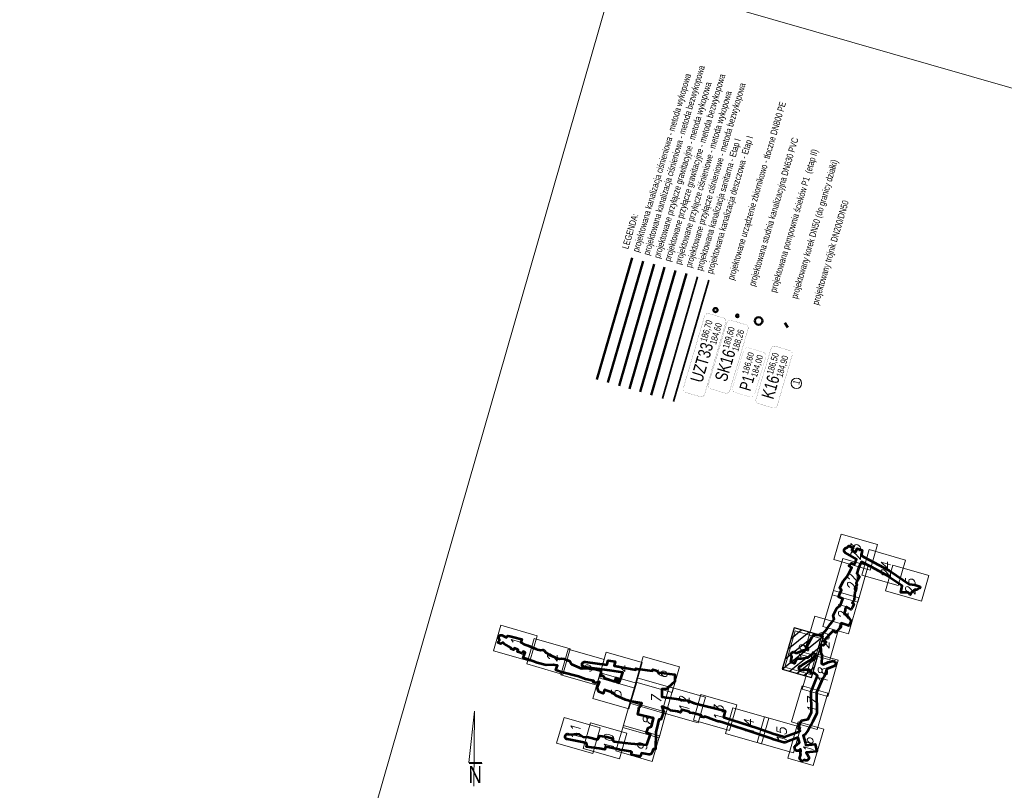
# Model space of a CAD drawing. Header units: metres. Extents: x 7482748 to 7484637, y 5684406 to 5687014.
# Tile 60 of 180: x 7482783 to 7482975, y 5685773 to 5685923. Entities that reach past the tile are written whole.
import ezdxf
from ezdxf.lldxf.tags import DXFTag

# ---------------------------------------------------------------- set-up
doc = ezdxf.new("R2010")
doc.units = ezdxf.units.M
doc.header["$MEASUREMENT"] = 0
for name, color, linetype, lineweight in [('.domiar', 250, 'Continuous', 9), ('.k deszczowa', 200, 'Continuous', 50), ('.ks gawitacja', 34, 'Continuous', 50), ('.ks tłoczny', 104, 'Continuous', 50), ('_Szkic_arkuszy', 7, 'Continuous', 0), ('_tabelka', 7, 'Continuous', 0)]:
    doc.layers.add(name, color=color, linetype=linetype, lineweight=lineweight)
doc.layers.add('.przyłącza', color=32, linetype='Continuous', lineweight=50, true_color=0xbd5e00)
doc.layers.add('_ramki_nieplotowane', color=7, linetype='Continuous', lineweight=0, plot=False)
doc.layers.add('IS_Węzeł_sieci_kanalizacyjnej_-_opisy', color=7, linetype='Continuous')
doc.styles.get("Standard").update_dxf_attribs({"font": 'simplex.shx', "width": 0.75})
doc.styles.add('Style-COMPRESSED', font='COMPRESSED.shx')
doc.styles.add('Style-ITALIC_1250', font='ITALIC_1250.shx')
tags = doc.linetypes.add('SOLID', pattern=[10, 10, 0]).pattern_tags.tags
tags[6:7] = [DXFTag(74, 4), DXFTag(75, 0), DXFTag(340, '0'), DXFTag(46, 0.0), DXFTag(50, 0.0), DXFTag(44, 0.0), DXFTag(45, 0.0)]
tags[4:5] = [DXFTag(74, 4), DXFTag(75, 0), DXFTag(340, '0'), DXFTag(46, 0.0), DXFTag(50, 0.0), DXFTag(44, 0.0), DXFTag(45, 0.0)]

# ---------------------------------------------------------------- blocks, each defined once
blk = doc.blocks.new('*U485')
at = {"layer": '_Szkic_arkuszy', "color": 5, "linetype": 'Continuous', "lineweight": 30}
for p, q in [((-80.53, 100.4), (80.53, -100.4)), ((-90.67, 65.1), (30.55, -86.04)), ((-30.55, 86.04), (90.67, -65.1)), ((19.43, 71.68), (100.82, -29.8)), ((69.4, 57.31), (110.96, 5.5)), ((-100.82, 29.8), (-19.43, -71.67)), ((-110.96, -5.5), (-69.4, -57.31))]:
    blk.add_line(p, q, dxfattribs=at)
at = {"layer": '_Szkic_arkuszy', "color": 5, "linetype": 'Continuous', "lineweight": 30, "flags": 128}
blk.add_lwpolyline([(-80.53, 100.4), (-121.54, -42.33), (80.53, -100.4), (121.54, 42.33), (-80.53, 100.4)], close=True, dxfattribs=at)

msp = doc.modelspace()

# ---------------------------------------------------------------- linework, layer by layer
at = {"layer": '.domiar', "linetype": 'Continuous'}
msp.add_circle((7482934.20659, 5685852.41925), 1.02127, dxfattribs=at)
at = {"layer": '.k deszczowa', "linetype": 'Continuous', "lineweight": 35}
msp.add_lwpolyline([(7482910.23115, 5685848.85581), (7482917.10245, 5685872.58439)], dxfattribs=at)
at = {"layer": '.ks gawitacja', "linetype": 'Continuous'}
msp.add_ellipse((7482926.82621, 5685864.61059), major_axis=(-0.00472, 0.74999), ratio=1, dxfattribs=at)
at = {"layer": '.ks tłoczny', "linetype": 'Continuous'}
for points in [[(7482895.25618, 5685853.19225), (7482902.12749, 5685876.92083)], [(7482903.71372, 5685850.74313), (7482910.58502, 5685874.4717)], [(7482931.96466, 5685864.2518), (7482932.55901, 5685863.30604)]]:
    msp.add_lwpolyline(points, dxfattribs=at)
at = {"layer": '.ks tłoczny', "color": 111, "linetype": 'Continuous', "true_color": 0x70ffb8}
for points in [[(7482897.42892, 5685852.56307), (7482904.30022, 5685876.29165)], [(7482905.88646, 5685850.11395), (7482912.75776, 5685873.84252)]]:
    msp.add_lwpolyline(points, dxfattribs=at)
at = {"layer": '.ks tłoczny', "linetype": 'Continuous', "lineweight": 35}
msp.add_lwpolyline([(7482908.0588, 5685849.48488), (7482914.93011, 5685873.21346)], dxfattribs=at)
at = {"layer": '.ks tłoczny', "linetype": 'Continuous'}
msp.add_circle((7482918.4166, 5685866.71773), 0.4, dxfattribs=at)
at = {"layer": '.przyłącza', "linetype": 'Continuous'}
msp.add_lwpolyline([(7482899.60166, 5685851.93389), (7482906.47296, 5685875.66247)], dxfattribs=at)
at = {"layer": '.przyłącza', "color": 9, "linetype": 'Continuous', "true_color": 0xd19cc7}
msp.add_lwpolyline([(7482901.61892, 5685851.34974), (7482908.49022, 5685875.07831)], dxfattribs=at)
at = {"layer": '.przyłącza', "linetype": 'Continuous'}
msp.add_circle((7482922.69024, 5685865.59482), 0.25, dxfattribs=at)
at = {"layer": '_ramki_nieplotowane', "color": 3, "linetype": 'Continuous', "lineweight": 0, "flags": 128}
msp.add_lwpolyline([(7482782.62, 5685528.23), (7483068.08, 5685446.2), (7483184.21, 5685850.35), (7482898.76, 5685932.38), (7482782.62, 5685528.23)], close=True, dxfattribs=at)
at = {"layer": '_Szkic_arkuszy', "color": 7, "linetype": 'Continuous', "lineweight": 0, "flags": 128}
for points in [[(7482942.97, 5685823), (7482941.53, 5685818), (7482948.61, 5685815.97), (7482950.04, 5685820.97), (7482942.97, 5685823)], [(7482948.42, 5685819.95), (7482946.98, 5685814.95), (7482954.05, 5685812.92), (7482955.49, 5685817.92), (7482948.42, 5685819.95)], [(7482941.21, 5685811.14), (7482946.21, 5685809.71), (7482948.24, 5685816.78), (7482943.25, 5685818.21), (7482941.21, 5685811.14)], [(7482953, 5685816.93), (7482951.57, 5685811.93), (7482958.64, 5685809.9), (7482960.07, 5685814.9), (7482953, 5685816.93)], [(7482939.39, 5685804.92), (7482944.39, 5685803.49), (7482946.42, 5685810.56), (7482941.43, 5685812), (7482939.39, 5685804.92)], [(7482935.73, 5685799.86), (7482940.73, 5685798.42), (7482942.76, 5685805.5), (7482937.77, 5685806.93), (7482935.73, 5685799.86)], [(7482876.51, 5685805.18), (7482875.07, 5685800.18), (7482882.15, 5685798.15), (7482883.58, 5685803.15), (7482876.51, 5685805.18)], [(7482883, 5685802.62), (7482881.57, 5685797.62), (7482888.64, 5685795.59), (7482890.08, 5685800.58), (7482883, 5685802.62)], [(7482931.93, 5685797), (7482936.93, 5685795.56), (7482938.96, 5685802.63), (7482933.97, 5685804.07), (7482931.93, 5685797)], [(7482889.64, 5685800.5), (7482888.21, 5685795.51), (7482895.28, 5685793.48), (7482896.71, 5685798.47), (7482889.64, 5685800.5)], [(7482897.06, 5685799.94), (7482895.62, 5685794.95), (7482902.7, 5685792.92), (7482904.13, 5685797.91), (7482897.06, 5685799.94)], [(7482904.29, 5685799.07), (7482902.85, 5685794.08), (7482909.93, 5685792.05), (7482911.36, 5685797.04), (7482904.29, 5685799.07)], [(7482935.34, 5685792.73), (7482940.34, 5685791.3), (7482942.37, 5685798.37), (7482937.38, 5685799.8), (7482935.34, 5685792.73)], [(7482895.9, 5685795.9), (7482894.46, 5685790.91), (7482901.53, 5685788.87), (7482902.97, 5685793.87), (7482895.9, 5685795.9)], [(7482903.1, 5685794.93), (7482901.67, 5685789.94), (7482908.74, 5685787.91), (7482910.17, 5685792.9), (7482903.1, 5685794.93)], [(7482909.37, 5685793.15), (7482907.94, 5685788.15), (7482915.01, 5685786.12), (7482916.45, 5685791.12), (7482909.37, 5685793.15)], [(7482933.28, 5685786.3), (7482938.28, 5685784.86), (7482940.31, 5685791.93), (7482935.31, 5685793.37), (7482933.28, 5685786.3)], [(7482915.53, 5685791.65), (7482914.1, 5685786.65), (7482921.17, 5685784.62), (7482922.61, 5685789.62), (7482915.53, 5685791.65)], [(7482901.75, 5685790.23), (7482900.31, 5685785.23), (7482907.39, 5685783.2), (7482908.82, 5685788.2), (7482901.75, 5685790.23)], [(7482921.77, 5685789.05), (7482920.34, 5685784.06), (7482927.41, 5685782.03), (7482928.85, 5685787.02), (7482921.77, 5685789.05)], [(7482888.85, 5685787.17), (7482887.41, 5685782.18), (7482894.48, 5685780.14), (7482895.92, 5685785.14), (7482888.85, 5685787.17)], [(7482928, 5685787.29), (7482926.57, 5685782.29), (7482933.64, 5685780.26), (7482935.07, 5685785.26), (7482928, 5685787.29)], [(7482894.05, 5685786.13), (7482892.61, 5685781.14), (7482899.68, 5685779.11), (7482901.12, 5685784.1), (7482894.05, 5685786.13)], [(7482900.43, 5685785.63), (7482898.99, 5685780.64), (7482906.06, 5685778.61), (7482907.5, 5685783.6), (7482900.43, 5685785.63)], [(7482932.51, 5685779.25), (7482937.5, 5685777.81), (7482939.53, 5685784.89), (7482934.54, 5685786.32), (7482932.51, 5685779.25)]]:
    msp.add_lwpolyline(points, close=True, dxfattribs=at)
at = {"layer": '_Szkic_arkuszy', "color": 252, "linetype": 'Continuous', "lineweight": 53, "flags": 128}
msp.add_lwpolyline([(7482907.35, 5685795.99), (7482910.47, 5685795.57), (7482910.46, 5685794.17), (7482909.21, 5685793.04), (7482908.92, 5685792.78), (7482908.9, 5685792.77), (7482908.9, 5685792.77), (7482907.95, 5685792.7), (7482907.91, 5685791.24), (7482907.91, 5685791.2), (7482911.19, 5685790.73), (7482911.51, 5685790.67), (7482911.65, 5685790.65), (7482912.07, 5685790.57), (7482912.25, 5685790.53), (7482913.02, 5685790.46), (7482914.28, 5685790), (7482920.32, 5685788.46), (7482919.99, 5685787.24), (7482926.65, 5685785.06), (7482929.83, 5685783.98), (7482931.91, 5685783.37), (7482934.74, 5685784.45), (7482934.97, 5685784.55), (7482934.59, 5685784.98), (7482934.7, 5685785.29), (7482934.96, 5685786.05), (7482935.22, 5685786.57), (7482936.49, 5685786.85), (7482937.15, 5685788.2), (7482937.09, 5685792.18), (7482937.1, 5685792.27), (7482937.14, 5685792.4), (7482938.34, 5685795.28), (7482937.66, 5685795.92), (7482937.54, 5685795.84), (7482937.41, 5685795.8), (7482937.27, 5685795.79), (7482937.14, 5685795.82), (7482937.02, 5685795.88), (7482936.92, 5685795.97), (7482936.84, 5685796.08), (7482936.8, 5685796.21), (7482936.79, 5685796.35), (7482936.76, 5685796.45), (7482936.76, 5685796.51), (7482935.89, 5685796.49), (7482935.75, 5685796.43), (7482935.62, 5685796.41), (7482935.51, 5685796.38), (7482935.37, 5685796.39), (7482935.24, 5685796.4), (7482935.07, 5685796.43), (7482934.81, 5685796.49), (7482934.69, 5685796.94), (7482934.8, 5685797.1), (7482934.96, 5685797.21), (7482935.12, 5685797.29), (7482935.19, 5685797.33), (7482935.27, 5685797.37), (7482935.59, 5685797.57), (7482937.2, 5685798.59), (7482937.7, 5685799.03), (7482938.04, 5685799.33), (7482937.96, 5685799.49), (7482937.49, 5685799.8), (7482937.44, 5685799.84), (7482937.41, 5685799.82), (7482937.24, 5685799.53), (7482937.01, 5685799.27), (7482936.44, 5685798.81), (7482935.12, 5685798.65), (7482934.49, 5685798.61), (7482934.08, 5685798.45), (7482933.85, 5685797.71), (7482933.55, 5685797.82), (7482933.11, 5685797.94), (7482933.31, 5685799.05), (7482933.23, 5685799.15), (7482933.17, 5685799.27), (7482933.14, 5685799.4), (7482933.15, 5685799.53), (7482933.19, 5685799.66), (7482933.26, 5685799.78), (7482933.36, 5685799.87), (7482933.48, 5685799.93), (7482933.61, 5685799.97), (7482933.74, 5685799.96), (7482933.87, 5685799.92), (7482933.99, 5685799.86), (7482934.06, 5685799.8), (7482934.33, 5685799.82), (7482935.48, 5685800.25), (7482935.62, 5685800.34), (7482936.28, 5685800.43), (7482936.25, 5685801.04), (7482937.3, 5685802.95), (7482937.61, 5685803.35), (7482938.12, 5685803.34), (7482938.62, 5685803.3), (7482938.96, 5685803.12), (7482939.96, 5685804.18), (7482940.09, 5685804.37), (7482940.3, 5685804.66), (7482940.55, 5685805.01), (7482940.66, 5685805.19), (7482940.82, 5685805.4), (7482941.11, 5685805.78), (7482941.36, 5685806.09), (7482941.55, 5685806.4), (7482941.39, 5685807.06), (7482942.12, 5685808.51), (7482942.82, 5685809.13), (7482943.24, 5685810.36), (7482942.42, 5685810.75), (7482943.02, 5685812.07), (7482942.66, 5685812.45), (7482943.3, 5685813.79), (7482943.99, 5685814.56), (7482944.5, 5685815.5), (7482944.67, 5685815.81), (7482945.03, 5685816.47), (7482944.41, 5685816.81), (7482944.95, 5685817.3), (7482945.36, 5685817.12), (7482945.6, 5685817.2), (7482945.96, 5685818.11), (7482943.79, 5685819.32), (7482943.67, 5685819.41), (7482943.59, 5685819.52), (7482943.54, 5685819.65), (7482943.52, 5685819.78), (7482943.54, 5685819.91), (7482943.59, 5685820.04), (7482943.67, 5685820.15), (7482943.78, 5685820.23), (7482943.9, 5685820.28), (7482944.04, 5685820.3), (7482944.12, 5685820.38), (7482944.25, 5685820.49), (7482944.46, 5685820.69), (7482944.73, 5685820.58), (7482945.27, 5685820.35), (7482945.04, 5685819.75), (7482945.81, 5685819.5), (7482946.08, 5685820.14), (7482947.02, 5685819.85), (7482946.9, 5685819.16), (7482946.85, 5685818.82), (7482946.87, 5685818.81), (7482949.28, 5685817.49), (7482952.29, 5685815.86), (7482952.33, 5685815.83), (7482952.5, 5685815.72), (7482956.23, 5685813.2), (7482956.78, 5685813.16), (7482957.3, 5685813.06), (7482957.53, 5685813.01), (7482958.28, 5685812.72), (7482958.39, 5685812.48), (7482958.39, 5685812.48), (7482958.26, 5685812.41), (7482957.87, 5685812.14), (7482957.66, 5685812.11), (7482957.21, 5685812.05), (7482957.11, 5685811.94), (7482956.96, 5685811.77), (7482956.94, 5685811.76), (7482956.73, 5685811.65), (7482956.68, 5685811.62), (7482956.58, 5685811.46), (7482956.56, 5685811.43), (7482956.45, 5685811.29), (7482956.44, 5685811.15), (7482956.32, 5685811.24), (7482956.17, 5685811.46), (7482956.07, 5685811.51), (7482955.96, 5685811.55), (7482955.82, 5685811.55), (7482954.82, 5685811.57), (7482954.59, 5685811.56), (7482954.84, 5685812.87), (7482951.92, 5685814.85), (7482951.77, 5685814.95), (7482948.78, 5685816.57), (7482946.89, 5685817.6), (7482946.53, 5685816.79), (7482946.34, 5685816.34), (7482945.98, 5685815.27), (7482946.51, 5685814.67), (7482946.49, 5685814.56), (7482945.87, 5685813.38), (7482945.99, 5685813.16), (7482945.81, 5685812.7), (7482945.61, 5685812.33), (7482945.8, 5685811.92), (7482945.63, 5685811.7), (7482945.47, 5685810.17), (7482945.08, 5685809.57), (7482945.44, 5685809.39), (7482945.27, 5685808.99), (7482945.08, 5685808.58), (7482944.98, 5685808.38), (7482944.92, 5685808.28), (7482944.44, 5685808.51), (7482943.95, 5685808.77), (7482943.74, 5685808.32), (7482943.69, 5685808.07), (7482943.62, 5685807.75), (7482943.53, 5685807.42), (7482943.96, 5685807.26), (7482944.87, 5685806), (7482944.86, 5685805.83), (7482944.45, 5685805.05), (7482943.89, 5685805.28), (7482942.97, 5685805.61), (7482942.87, 5685804.79), (7482941.87, 5685803.74), (7482941.37, 5685804.08), (7482940.79, 5685803.52), (7482939.6, 5685802.2), (7482940.02, 5685801.88), (7482939.4, 5685801.23), (7482938.94, 5685801.4), (7482939, 5685799.94), (7482939, 5685799.87), (7482938.98, 5685799.79), (7482939.16, 5685799.43), (7482939.21, 5685799.29), (7482939.21, 5685799.16), (7482939.2, 5685799.1), (7482939.09, 5685797.71), (7482939.43, 5685797.54), (7482940.42, 5685797.98), (7482941.17, 5685798.18), (7482941.32, 5685798.21), (7482941.45, 5685798.2), (7482941.58, 5685798.15), (7482941.69, 5685798.08), (7482941.78, 5685797.98), (7482941.84, 5685797.86), (7482941.87, 5685797.72), (7482941.87, 5685797.59), (7482941.82, 5685797.46), (7482941.75, 5685797.35), (7482941.65, 5685797.25), (7482941.53, 5685797.19), (7482940.07, 5685796.64), (7482940.06, 5685796.54), (7482940.03, 5685796.21), (7482939.77, 5685795.59), (7482939.74, 5685795.46), (7482939.64, 5685795.16), (7482939.37, 5685794.84), (7482938.14, 5685792.08), (7482938.2, 5685788.09), (7482938.19, 5685787.98), (7482938.14, 5685787.86), (7482937.43, 5685786.38), (7482937.42, 5685786.35), (7482936.42, 5685784.56), (7482936.38, 5685784.5), (7482935.91, 5685783.89), (7482935.82, 5685783.8), (7482935.71, 5685783.73), (7482935.55, 5685783.67), (7482935.56, 5685783.46), (7482935.94, 5685782.33), (7482935.97, 5685782.15), (7482936.03, 5685781.75), (7482937.86, 5685781.97), (7482938.16, 5685780.53), (7482936.08, 5685780.32), (7482936.55, 5685779.55), (7482936.61, 5685779.41), (7482936.62, 5685779.28), (7482936.61, 5685779.15), (7482936.56, 5685779.02), (7482936.47, 5685778.91), (7482936.37, 5685778.83), (7482936.24, 5685778.78), (7482936.11, 5685778.75), (7482935.98, 5685778.77), (7482935.85, 5685778.82), (7482935.74, 5685778.9), (7482935.27, 5685778.63), (7482934.8, 5685779.19), (7482935.05, 5685779.98), (7482935.01, 5685780.11), (7482935, 5685780.25), (7482935.05, 5685780.75), (7482935.02, 5685781.02), (7482934.78, 5685780.79), (7482934.66, 5685780.7), (7482934.53, 5685780.65), (7482934.4, 5685780.64), (7482934.26, 5685780.66), (7482934.14, 5685780.72), (7482934.04, 5685780.81), (7482933.96, 5685780.91), (7482933.91, 5685781.04), (7482933.87, 5685781.19), (7482933.86, 5685781.37), (7482933.89, 5685781.51), (7482933.93, 5685781.59), (7482934, 5685781.66), (7482934.04, 5685781.68), (7482934.23, 5685781.75), (7482934.82, 5685782.3), (7482934.53, 5685783.18), (7482934.52, 5685783.24), (7482932.12, 5685782.33), (7482932.05, 5685782.31), (7482931.92, 5685782.3), (7482931.78, 5685782.32), (7482929.53, 5685782.97), (7482929.5, 5685782.98), (7482926.32, 5685784.06), (7482919.67, 5685786.25), (7482919.15, 5685786.42), (7482918.95, 5685786.39), (7482917.34, 5685786.99), (7482917.26, 5685787.02), (7482916.27, 5685787.35), (7482916.19, 5685787.27), (7482916.04, 5685787.23), (7482915.57, 5685787.31), (7482915.67, 5685787.56), (7482914.15, 5685788.01), (7482913.92, 5685788.01), (7482913.43, 5685788.11), (7482913.35, 5685788.26), (7482912.65, 5685788.47), (7482911.84, 5685788.69), (7482911.58, 5685788.16), (7482911.17, 5685788.27), (7482911.09, 5685788.36), (7482909.62, 5685788.54), (7482909.17, 5685788.86), (7482908.8, 5685788.98), (7482908.26, 5685789.17), (7482907.94, 5685789.32), (7482908.24, 5685788.33), (7482908.12, 5685787.8), (7482907.76, 5685786.75), (7482907.37, 5685786.75), (7482906.94, 5685785.09), (7482906.74, 5685784.39), (7482906.79, 5685783.87), (7482906.78, 5685783.71), (7482906.69, 5685781.43), (7482906.7, 5685781.4), (7482906.72, 5685780.97), (7482906.38, 5685780.96), (7482906.28, 5685780.98), (7482906.06, 5685780.38), (7482906.02, 5685780.28), (7482905.95, 5685780.16), (7482905.85, 5685780.07), (7482905.73, 5685780.01), (7482905.73, 5685780.01), (7482905.7, 5685779.99), (7482905.57, 5685779.96), (7482905.43, 5685779.96), (7482903.96, 5685780.2), (7482903.69, 5685779.58), (7482902.02, 5685779.86), (7482902.05, 5685780.18), (7482902.09, 5685780.43), (7482901.86, 5685780.51), (7482901.83, 5685780.51), (7482900.28, 5685780.81), (7482900.14, 5685780.8), (7482899.75, 5685780.83), (7482899.66, 5685780.88), (7482899.6, 5685780.94), (7482897.39, 5685781.38), (7482896.97, 5685781.46), (7482896.82, 5685780.91), (7482895.74, 5685781.09), (7482893.21, 5685781.47), (7482893.29, 5685781.83), (7482893.26, 5685782.18), (7482892.41, 5685782.35), (7482889.47, 5685782.92), (7482889.33, 5685782.97), (7482889.22, 5685783.05), (7482889.13, 5685783.15), (7482889.07, 5685783.28), (7482889.05, 5685783.41), (7482889.06, 5685783.54), (7482889.11, 5685783.67), (7482889.18, 5685783.78), (7482889.28, 5685783.87), (7482889.4, 5685783.93), (7482889.54, 5685783.96), (7482889.67, 5685783.95), (7482890.37, 5685783.84), (7482891.27, 5685784.01), (7482891.78, 5685783.9), (7482892.37, 5685783.55), (7482892.62, 5685783.39), (7482893.63, 5685783.36), (7482895.36, 5685782.85), (7482895.85, 5685783.6), (7482897.2, 5685783.37), (7482897.9, 5685783.23), (7482898.21, 5685783.12), (7482898.59, 5685782.51), (7482901.87, 5685782.11), (7482905.02, 5685781.85), (7482905.72, 5685783.9), (7482904.97, 5685784.19), (7482905.28, 5685785.14), (7482905.91, 5685785.39), (7482906.33, 5685787.04), (7482903.25, 5685787.75), (7482903.47, 5685788.73), (7482903.46, 5685788.87), (7482903.48, 5685789), (7482903.54, 5685789.13), (7482903.62, 5685789.23), (7482903.73, 5685789.31), (7482904.05, 5685789.98), (7482901.69, 5685790.38), (7482901.39, 5685790.48), (7482900.86, 5685790.62), (7482898.96, 5685791.5), (7482898.39, 5685791.99), (7482897.47, 5685792.31), (7482896.73, 5685792.57), (7482896.48, 5685791.86), (7482895.62, 5685792.17), (7482895.34, 5685793.05), (7482895.78, 5685794.16), (7482895.29, 5685794.02), (7482894.91, 5685793.95), (7482894.56, 5685794.06), (7482894.65, 5685794.33), (7482894.27, 5685794.4), (7482893.03, 5685794.68), (7482891.66, 5685795.21), (7482888.33, 5685796.03), (7482887.28, 5685796.4), (7482887.39, 5685796.81), (7482887.56, 5685797.3), (7482887.36, 5685797.34), (7482886.8, 5685797.47), (7482885.4, 5685797.37), (7482883.6, 5685797.87), (7482882.76, 5685798.17), (7482880.87, 5685798.82), (7482881.28, 5685799.88), (7482880.88, 5685800.03), (7482880.67, 5685799.69), (7482880.03, 5685799.91), (7482879.79, 5685799.99), (7482879.93, 5685800.39), (7482879.76, 5685800.45), (7482879.16, 5685800.71), (7482878.99, 5685800.36), (7482878.5, 5685800.55), (7482878.54, 5685800.8), (7482877.19, 5685801.57), (7482877.04, 5685801.66), (7482876.9, 5685801.79), (7482876.54, 5685801.56), (7482876.03, 5685801.77), (7482876.04, 5685801.93), (7482876.23, 5685802.22), (7482876.27, 5685802.37), (7482876.18, 5685802.49), (7482876.12, 5685802.61), (7482876.1, 5685802.74), (7482876.12, 5685802.88), (7482876.16, 5685803), (7482876.24, 5685803.12), (7482876.35, 5685803.2), (7482876.47, 5685803.26), (7482876.6, 5685803.28), (7482876.74, 5685803.27), (7482876.86, 5685803.23), (7482876.98, 5685803.15), (7482877.62, 5685802.82), (7482877.89, 5685803.15), (7482878.3, 5685803.06), (7482879.55, 5685802.76), (7482880.02, 5685802.63), (7482880.57, 5685802.45), (7482880.64, 5685802.44), (7482880.44, 5685801.79), (7482881.04, 5685801.51), (7482881.79, 5685801.24), (7482883.38, 5685800.56), (7482883.7, 5685800.44), (7482884.31, 5685800.29), (7482884.69, 5685800.4), (7482884.83, 5685800.34), (7482885.03, 5685800.27), (7482885.08, 5685800.14), (7482885.1, 5685800.06), (7482885.15, 5685800.01), (7482885.31, 5685799.87), (7482885.33, 5685799.86), (7482885.49, 5685799.79), (7482885.95, 5685799.4), (7482887.07, 5685798.98), (7482887.4, 5685798.83), (7482887.64, 5685798.72), (7482887.94, 5685798.61), (7482888.39, 5685798.68), (7482888.89, 5685798.6), (7482889.55, 5685798.36), (7482889.98, 5685798.15), (7482890.3, 5685797.57), (7482891.78, 5685796.93), (7482891.94, 5685796.88), (7482892.05, 5685796.83), (7482892.37, 5685796.73), (7482893.03, 5685796.81), (7482894.29, 5685796.69), (7482894.95, 5685796.64), (7482895.7, 5685796.4), (7482896.06, 5685796.26), (7482896.01, 5685795.74), (7482895.93, 5685795.43), (7482895.99, 5685795.22), (7482896.29, 5685795.38), (7482896.55, 5685795.27), (7482896.72, 5685794.94), (7482898.75, 5685794.18), (7482899.05, 5685794.91), (7482899.49, 5685794.76), (7482899.23, 5685794.06), (7482899.41, 5685794.01), (7482899.55, 5685793.91), (7482899.68, 5685794.06), (7482900.23, 5685795.55), (7482900.31, 5685795.97), (7482897.77, 5685796.32), (7482892.84, 5685796.97), (7482892.69, 5685797.01), (7482892.57, 5685797.09), (7482892.48, 5685797.19), (7482892.42, 5685797.3), (7482892.38, 5685797.44), (7482892.39, 5685797.57), (7482892.42, 5685797.7), (7482892.49, 5685797.82), (7482892.59, 5685797.91), (7482892.71, 5685797.98), (7482892.84, 5685798.01), (7482892.97, 5685798.01), (7482897.22, 5685797.45), (7482897.47, 5685798.29), (7482898.86, 5685798.08), (7482898.62, 5685797.24), (7482899.02, 5685797.17), (7482902.85, 5685796.45), (7482902.9, 5685796.72), (7482903.4, 5685796.63), (7482903.53, 5685796.61), (7482903.67, 5685796.59), (7482903.69, 5685796.59), (7482905.1, 5685796.42), (7482906.11, 5685796.31), (7482906.2, 5685796.53), (7482906.85, 5685796.38), (7482907.35, 5685795.99)], close=True, dxfattribs=at)
at = {"layer": '_tabelka', "color": 7, "linetype": 'Continuous', "lineweight": 0}
for p, q in [((7482871.39, 5685788.42), (7482870.29, 5685778.38)), ((7482871.28, 5685773.75), (7482871.39, 5685788.42)), ((7482870.29, 5685778.38), (7482872.84, 5685778.38)), ((7482870.31, 5685778.21), (7482872.86, 5685778.21))]:
    msp.add_line(p, q, dxfattribs=at)
at = {"layer": 'IS_Węzeł_sieci_kanalizacyjnej_-_opisy', "color": 18, "linetype": 'SOLID', "ltscale": 0.01, "true_color": 0x000000}
for points, const_width in [([(7482916.29491, 5685850.30831), (7482920.42621, 5685864.31161, 0.414214), (7482919.93938, 5685865.20591), (7482917.17708, 5685866.02086, 0.414214), (7482916.28277, 5685865.53402), (7482912.15146, 5685851.53072, 0.414214), (7482912.6383, 5685850.63641), (7482915.4006, 5685849.82147, 0.414214), (7482916.29491, 5685850.30831)], 0.03), ([(7482921.19743, 5685850.99178), (7482924.76948, 5685862.9914, 0.414214), (7482924.28483, 5685863.88689), (7482921.52453, 5685864.70858, 0.414214), (7482920.62904, 5685864.22392), (7482917.05699, 5685852.2243, 0.414214), (7482917.54164, 5685851.32881), (7482920.30194, 5685850.50712, 0.414214), (7482921.19743, 5685850.99178)], 0.03), ([(7482926.05286, 5685850.27739), (7482928.24049, 5685857.55791, 0.414214), (7482927.73665, 5685858.4946), (7482924.85557, 5685859.36031, 0.414214), (7482923.91887, 5685858.85646), (7482921.73123, 5685851.57595, 0.414214), (7482922.23508, 5685850.63925), (7482925.11616, 5685849.77355, 0.414214), (7482926.05286, 5685850.27739)], 0.01875), ([(7482930.46905, 5685848.11034), (7482933.38675, 5685857.9363, 0.414214), (7482932.90148, 5685858.83146), (7482930.14063, 5685859.65127, 0.414214), (7482929.24546, 5685859.166), (7482926.32777, 5685849.34004, 0.414214), (7482926.81303, 5685848.44487), (7482929.57389, 5685847.62507, 0.414214), (7482930.46905, 5685848.11034)], 0.03)]:
    msp.add_lwpolyline(points, format="xyb", dxfattribs=dict(at, const_width=const_width))

# ---------------------------------------------------------------- block references
at = {"layer": '_Szkic_arkuszy', "color": 5, "linetype": 'Continuous', "lineweight": 30, "xscale": 0.04, "yscale": 0.04, "zscale": 0.04, "rotation": 90}
msp.add_blockref('*U485', (7482935.45, 5685799.82), dxfattribs=at)

# ---------------------------------------------------------------- texts
at = {"layer": '_Szkic_arkuszy', "color": 7, "linetype": 'Continuous', "lineweight": 53, "style": 'Style-ITALIC_1250'}
for s, p in [('23', (7482946.73, 5685817.75)), ('24', (7482952.6, 5685814.33)), ('22', (7482946.07, 5685811.9)), ('25', (7482957.37, 5685811.04)), ('21', (7482944.28, 5685806.23)), ('20', (7482940.62, 5685800.44)), ('1', (7482880.42, 5685801.01)), ('19', (7482936.64, 5685798.14)), ('2', (7482887.52, 5685797.96)), ('3', (7482894.21, 5685795.88)), ('4', (7482901.36, 5685795.74)), ('6', (7482908.98, 5685794.7)), ('18', (7482940.3, 5685793.58)), ('5', (7482900.01, 5685790.86)), ('7', (7482907.78, 5685789.86)), ('12', (7482913.26, 5685788.04)), ('13', (7482920.02, 5685786.31)), ('17', (7482938.22, 5685787.83)), ('11', (7482892.06, 5685782.53)), ('8', (7482906.18, 5685785.61)), ('14', (7482925.9, 5685783.59)), ('10', (7482898.59, 5685780.6)), ('15', (7482932.27, 5685782)), ('9', (7482905.04, 5685780.61)), ('16', (7482937.5, 5685780.07))]:
    msp.add_text(s, height=1.88, rotation=90, dxfattribs=at).set_placement(p)
at = {"layer": '_tabelka', "color": 7, "linetype": 'Continuous', "lineweight": 0, "style": 'Style-COMPRESSED', "width": 0.83}
msp.add_text('N', height=3.31, dxfattribs=at).set_placement((7482870.19, 5685774.41))
at = {"layer": 'IS_Węzeł_sieci_kanalizacyjnej_-_opisy', "color": 18, "linetype": 'SOLID', "ltscale": 0.01, "true_color": 0x000000}
for s, insert, char_height, attachment_point, rotation in [('{\\fArial|b0|i0|c238|p34;LEGENDA:\\Pprojektowana kanalizacja ciśnieniowa - metoda wykopowa\\Pprojektowana kanalizacja ciśnieniowa - metoda bezwykopowa\\Pprojektowane przyłącze grawitacyjne - metoda wykopowa\\Pprojektowane przyłącze grawitacyjne - metoda bezwykopowa\\Pprojektowane przyłącze ciśnieniowe - metoda wykopowa\\Pprojektowane przyłącze ciśnieniowe - metoda bezwykopowa\\Pprojektowana kanalizacja sanitarna - Etap I\\Pprojektowana kanalizacja deszczowa - Etap I\\P\\Pprojektowane urządzenie zbiornikowo - tłoczne DN800 PE\\P\\Pprojektowana studnia kanalizacyjna DN630 PVC\\P\\Pprojektowana pompownia ścieków P1  (etap II)\\P\\Pprojektowany korek DN50 (do granicy działki)\\P\\Pprojektowany trójnik DN200/DN50}', (7482938.84579, 5685867.5118), 1.2888, 7, 73.6054133), ('\\fArial|b0|i0;186,70', (7482916.87771, 5685860.35396), 1.2888, 7, 73.5626813), ('\\fArial|b0|i0;184,60', (7482917.27133, 5685860.23783), 1.2888, 1, 73.5626813), ('\\fArial|b0|i0;189,60', (7482921.21132, 5685859.04243), 1.2888, 7, 73.4227679), ('\\fArial|b0|i0;188,26', (7482921.60466, 5685858.92534), 1.2888, 1, 73.4227679), ('\\fArial|b0|i0;UZT33', (7482918.05331, 5685859.90287), 2.448, 9, 73.5626813), ('\\fArial|b0|i0;SK16', (7482922.38582, 5685858.58847), 2.448, 9, 73.4227679), ('{\\fArial|b0|i0|c238|p34;186,60}', (7482924.93299, 5685853.97916), 1.206, 7, 73.2756042), ('{\\fArial|b0|i0|c238|p34;184,00}', (7482925.31654, 5685853.86391), 1.206, 1, 73.2756042), ('\\fArial|b0|i0;186,50', (7482929.83128, 5685853.98491), 1.2888, 7, 73.4618951), ('{\\fArial|b0|i0|c238|p34;184,90}', (7482930.22471, 5685853.86809), 1.2888, 1, 73.4618951), ('\\fArial|b0|i0;P1', (7482926.05849, 5685853.57571), 2.295, 9, 73.2756042), ('\\fArial|b0|i0;K16', (7482931.00609, 5685853.53175), 2.448, 9, 73.4618951), ('{\\fArial|b0|i0|c238|p34;1}', (7482933.47482, 5685852.42455), 1.2888, 1, 73.4618951)]:
    msp.add_mtext(s, dxfattribs=dict(at, insert=insert, char_height=char_height, attachment_point=attachment_point, rotation=rotation))

doc.saveas('drawing.dxf')
